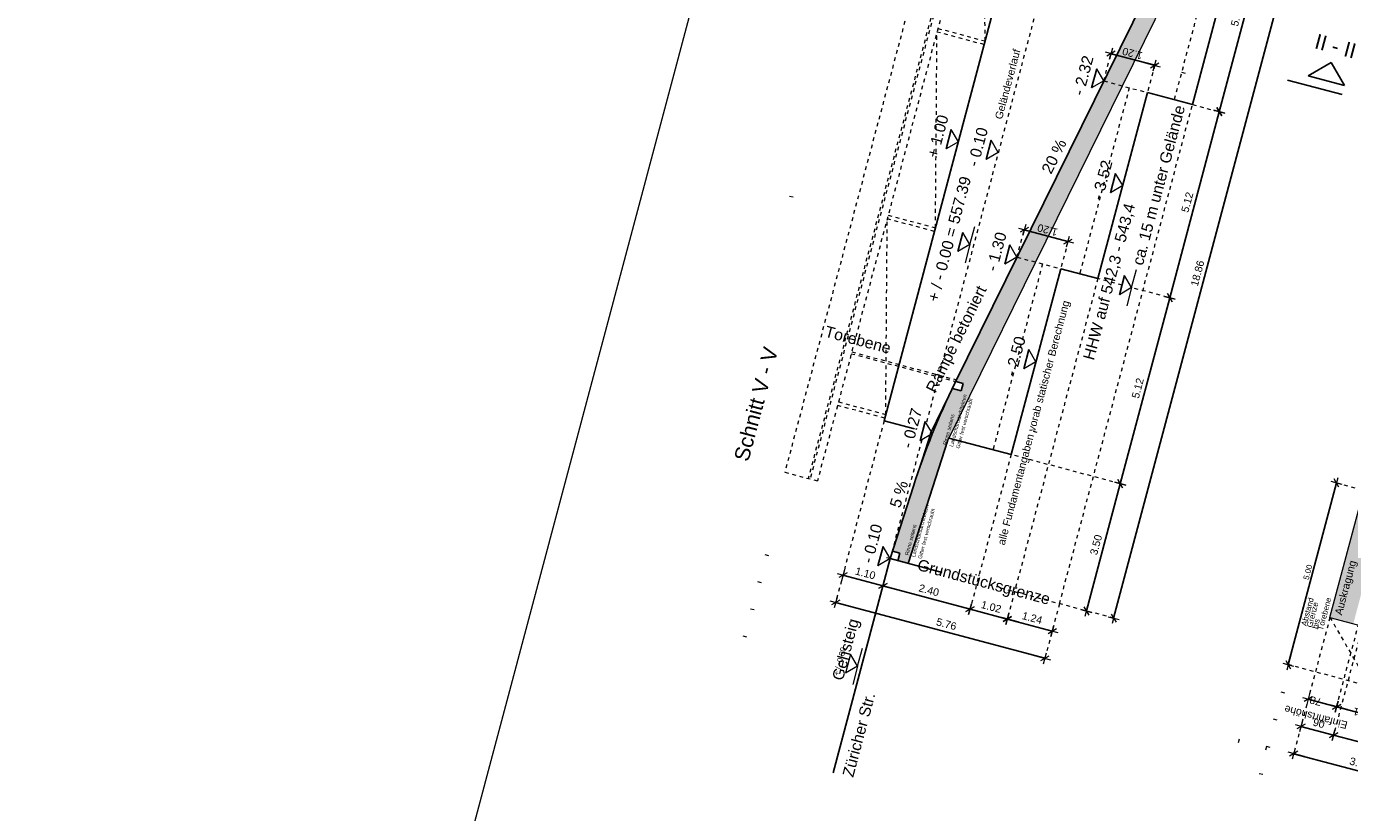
# Model space of a CAD drawing. Header units: metres. Extents: x 4462557 to 4462755, y 5328146 to 5328388.
# Tile 29 of 149: x 4462557 to 4462592, y 5328229 to 5328250. Entities that reach past the tile are written whole.
import ezdxf

# ---------------------------------------------------------------- set-up
doc = ezdxf.new("R2010")
doc.units = ezdxf.units.M
doc.header["$PDMODE"] = 65
doc.linetypes.add('AUSGEZOGEN', pattern=[0])
doc.linetypes.add('VERDECKT2_S2', pattern=[0.15, 0.1, -0.05])
doc.layers.add('B08_FLSTNR_TXT', color=253, linetype='AUSGEZOGEN')
doc.layers.add('BEBAUUNGSPLANGRENZEN_F', color=131, linetype='AUSGEZOGEN')
doc.layers.add('Maßlinie_Allgemein', color=7, linetype='AUSGEZOGEN', lineweight=13)
doc.layers.add('Standard', color=7, linetype='AUSGEZOGEN', lineweight=13)
doc.styles.add('ARIAL', font='ARIAL.TTF')
doc.dimstyles.new('_DIMSTYLE_18', dxfattribs={"dimtxt": 0.2, "dimasz": 0.3, "dimexe": 0, "dimexo": 0, "dimgap": 0.1, "dimtad": 2, "dimrnd": 0.01, "dimzin": 4, "dimdsep": 46, "dimtxsty": 'ARIAL', "dimblk1": 'ALL_ML_STRICH', "dimblk2": 'ALL_ML_STRICH', "dimsah": 1, "dimcen": 0, "dimclrd": 7, "dimclre": 7, "dimclrt": 7, "dimadec": 0, "dimazin": 0, "dimtfac": 1, "dimtdec": 0, "dimtix": 1, "dimtmove": 2, "dimatfit": 3, "dimfxl": 0, "dimtzin": 0, "dimlwd": 0, "dimlwe": 13, "dimarcsym": 0})
doc.dimstyles.new('_DIMSTYLE_21', dxfattribs={"dimtxt": 0.15, "dimasz": 0.3, "dimexe": 0, "dimexo": 1e-06, "dimgap": 0.075, "dimtad": 2, "dimrnd": 0.005, "dimzin": 4, "dimdsep": 46, "dimtxsty": 'ARIAL', "dimblk1": 'ALL_ML_STRICH', "dimblk2": 'ALL_ML_STRICH', "dimsah": 1, "dimcen": 0, "dimse1": 1, "dimse2": 1, "dimclrd": 7, "dimclre": 7, "dimclrt": 7, "dimadec": 0, "dimazin": 0, "dimtfac": 1, "dimtdec": 0, "dimtix": 1, "dimtmove": 2, "dimatfit": 3, "dimfxl": 0, "dimtzin": 0, "dimlwd": 0, "dimlwe": 18, "dimarcsym": 0})
doc.dimstyles.new('_DIMSTYLE_24', dxfattribs={"dimtxt": 0.2, "dimasz": 0.3, "dimexe": 0, "dimexo": 0, "dimgap": 0.1, "dimtad": 2, "dimdec": 1, "dimlfac": 100, "dimrnd": 1, "dimzin": 4, "dimdsep": 46, "dimtxsty": 'ARIAL', "dimblk1": 'ALL_ML_STRICH', "dimblk2": 'ALL_ML_STRICH', "dimsah": 1, "dimcen": 0, "dimclrd": 7, "dimclre": 7, "dimclrt": 7, "dimadec": 0, "dimazin": 0, "dimtfac": 1, "dimtdec": 0, "dimtix": 1, "dimtmove": 2, "dimatfit": 3, "dimfxl": 0, "dimtzin": 0, "dimlwd": 0, "dimlwe": 13, "dimarcsym": 0})

# ---------------------------------------------------------------- blocks, each defined once
blk = doc.blocks.new('ALL_ML_STRICH')
at = {"color": 0, "linetype": 'ByBlock', "lineweight": -2}
for p, q in [((-1, 0), (0.5, 0)), ((-0.3, -0.3), (0.3, 0.3)), ((0, -0.5), (0, 0.5))]:
    blk.add_line(p, q, dxfattribs=at)
blk = doc.blocks.new('*D246')
at = {"layer": 'BEBAUUNGSPLANGRENZEN_F', "color": 7, "linetype": 'AUSGEZOGEN', "lineweight": -2}
blk.add_line((4462590.09, 5328232.844), (4462591.377, 5328237.675), dxfattribs=at)
at = {"layer": 'DEFPOINTS', "color": 7, "linetype": 'AUSGEZOGEN', "lineweight": 18}
for p in [(4462592.969, 5328237.251), (4462590.09, 5328232.844), (4462594.001, 5328231.802)]:
    blk.add_point(p, dxfattribs=at)
at = {"layer": 'BEBAUUNGSPLANGRENZEN_F', "color": 7, "linetype": 'AUSGEZOGEN', "lineweight": 18, "yscale": 0.3, "zscale": 0.3}
for p, xscale, rotation in [((4462591.377, 5328237.675), 0.2999999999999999, 75.08618508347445), ((4462590.09, 5328232.844), 0.3, 255.0861850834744)]:
    blk.add_blockref('ALL_ML_STRICH', p, dxfattribs=dict(at, xscale=xscale, rotation=rotation))
at = {"layer": 'BEBAUUNGSPLANGRENZEN_F', "color": 7, "linetype": 'AUSGEZOGEN', "lineweight": 18, "insert": (4462590.613, 5328235.303), "char_height": 0.15, "width": 0.6, "attachment_point": 5, "rotation": 75.0862, "style": 'ARIAL'}
blk.add_mtext('\\A1;{\\A1;{5.00\\H0.099000;\\S^ ;}}', dxfattribs=at)
at = {"layer": 'BEBAUUNGSPLANGRENZEN_F', "color": 7, "linetype": 'AUSGEZOGEN', "lineweight": 18, "insert": (4462590.43, 5328233.898), "char_height": 0.15, "width": 0.0075, "attachment_point": 1, "rotation": 75.0862, "line_spacing_factor": 0.60241, "style": 'ARIAL'}
blk.add_mtext('Abstand Grenze bis Torebene', dxfattribs=at)
blk = doc.blocks.new('*D454')
at = {"layer": 'DEFPOINTS', "color": 7, "linetype": 'AUSGEZOGEN', "lineweight": 13}
for p in [(4462591.201, 5328234.1), (4462594.001, 5328231.802), (4462590.235, 5328230.476)]:
    blk.add_point(p, dxfattribs=at)
at = {"layer": 'Maßlinie_Allgemein', "color": 7, "linetype": 'AUSGEZOGEN', "lineweight": -2}
for p, q in [((4462590.235, 5328230.476), (4462590.235, 5328230.476)), ((4462590.235, 5328230.476), (4462593.422, 5328229.628)), ((4462593.422, 5328229.628), (4462593.422, 5328229.628))]:
    blk.add_line(p, q, dxfattribs=at)
at = {"layer": 'Maßlinie_Allgemein', "color": 7, "linetype": 'AUSGEZOGEN', "lineweight": 13, "xscale": 0.3, "yscale": 0.3, "zscale": 0.3}
for p, rotation in [((4462590.235, 5328230.476), 165.0861849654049), ((4462593.422, 5328229.628), 345.0861849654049)]:
    blk.add_blockref('ALL_ML_STRICH', p, dxfattribs=dict(at, rotation=rotation))
at = {"layer": 'Maßlinie_Allgemein', "color": 7, "linetype": 'AUSGEZOGEN', "lineweight": 13, "insert": (4462591.992, 5328230.219), "char_height": 0.2, "width": 0.8, "attachment_point": 5, "rotation": 345.0862, "style": 'ARIAL'}
blk.add_mtext('\\A1;{\\A1;{3.30\\H0.132000;\\S^ ;}}', dxfattribs=at)
blk = doc.blocks.new('*D455')
at = {"layer": 'DEFPOINTS', "color": 7, "linetype": 'AUSGEZOGEN', "lineweight": 13}
for p in [(4462591.201, 5328234.1), (4462592.068, 5328233.869), (4462590.428, 5328231.201)]:
    blk.add_point(p, dxfattribs=at)
at = {"layer": 'Maßlinie_Allgemein', "color": 7, "linetype": 'AUSGEZOGEN', "lineweight": -2}
for p, q in [((4462590.428, 5328231.201), (4462590.428, 5328231.201)), ((4462590.428, 5328231.201), (4462591.296, 5328230.97)), ((4462591.296, 5328230.97), (4462591.296, 5328230.97))]:
    blk.add_line(p, q, dxfattribs=at)
at = {"layer": 'Maßlinie_Allgemein', "color": 7, "linetype": 'AUSGEZOGEN', "lineweight": 13, "xscale": 0.3, "yscale": 0.3, "zscale": 0.3}
for p, rotation in [((4462590.428, 5328231.201), 165.0861849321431), ((4462591.296, 5328230.97), 345.0861849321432)]:
    blk.add_blockref('ALL_ML_STRICH', p, dxfattribs=dict(at, rotation=rotation))
at = {"layer": 'Maßlinie_Allgemein', "color": 7, "linetype": 'AUSGEZOGEN', "lineweight": 13, "insert": (4462590.906, 5328231.284), "char_height": 0.2, "width": 0.8, "attachment_point": 5, "rotation": 345.0862, "style": 'ARIAL'}
blk.add_mtext('\\A1;{\\A1;{90\\H0.132000;\\S^ ;}}', dxfattribs=at)
blk = doc.blocks.new('*D456')
at = {"layer": 'DEFPOINTS', "color": 7, "linetype": 'AUSGEZOGEN', "lineweight": 13}
for p in [(4462592.068, 5328233.869), (4462594.001, 5328231.802), (4462591.296, 5328230.97)]:
    blk.add_point(p, dxfattribs=at)
at = {"layer": 'Maßlinie_Allgemein', "color": 7, "linetype": 'AUSGEZOGEN', "lineweight": -2}
for p, q in [((4462591.296, 5328230.97), (4462591.296, 5328230.97)), ((4462591.296, 5328230.97), (4462593.615, 5328230.352)), ((4462593.615, 5328230.352), (4462593.615, 5328230.352))]:
    blk.add_line(p, q, dxfattribs=at)
at = {"layer": 'Maßlinie_Allgemein', "color": 7, "linetype": 'AUSGEZOGEN', "lineweight": 13, "xscale": 0.3, "yscale": 0.3, "zscale": 0.3}
for p, rotation in [((4462591.296, 5328230.97), 165.0861849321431), ((4462593.615, 5328230.352), 345.0861849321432)]:
    blk.add_blockref('ALL_ML_STRICH', p, dxfattribs=dict(at, rotation=rotation))
at = {"layer": 'Maßlinie_Allgemein', "color": 7, "linetype": 'AUSGEZOGEN', "lineweight": 13, "insert": (4462592.618, 5328230.828), "char_height": 0.2, "width": 0.8, "attachment_point": 5, "rotation": 345.0862, "style": 'ARIAL'}
blk.add_mtext('\\A1;{\\A1;{2.40\\H0.132000;\\S^ ;}}', dxfattribs=at)
blk = doc.blocks.new('*D458')
at = {"layer": 'DEFPOINTS', "color": 7, "linetype": 'AUSGEZOGEN', "lineweight": 13}
for p in [(4462591.378, 5328231.724), (4462593.808, 5328231.077), (4462593.486, 5328229.869)]:
    blk.add_point(p, dxfattribs=at)
at = {"layer": 'Maßlinie_Allgemein', "color": 7, "linetype": 'AUSGEZOGEN', "lineweight": -2}
for p, q in [((4462591.378, 5328231.724), (4462591.378, 5328231.724)), ((4462593.808, 5328231.077), (4462591.378, 5328231.724)), ((4462593.293, 5328229.145), (4462593.808, 5328231.077))]:
    blk.add_line(p, q, dxfattribs=at)
at = {"layer": 'Maßlinie_Allgemein', "color": 7, "linetype": 'AUSGEZOGEN', "lineweight": 13, "xscale": 0.3, "yscale": 0.3, "zscale": 0.3}
for p, rotation in [((4462591.378, 5328231.724), 165.086185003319), ((4462593.808, 5328231.077), 345.086185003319)]:
    blk.add_blockref('ALL_ML_STRICH', p, dxfattribs=dict(at, rotation=rotation))
at = {"layer": 'Maßlinie_Allgemein', "color": 7, "linetype": 'AUSGEZOGEN', "lineweight": 13, "insert": (4462591.634, 5328231.128), "char_height": 0.2, "width": 0.01, "attachment_point": 1, "rotation": 165.0862, "line_spacing_factor": 0.60241, "style": 'ARIAL'}
blk.add_mtext('Einfahrtshöhe', dxfattribs=at)
at = {"layer": 'Maßlinie_Allgemein', "color": 7, "linetype": 'AUSGEZOGEN', "lineweight": 13, "insert": (4462592.085, 5328231.54), "char_height": 0.2, "width": 0.8, "attachment_point": 5, "rotation": 165.0862, "style": 'ARIAL'}
blk.add_mtext('\\A1;{\\A1;{2.51\\H0.132000;\\S^ ;}}', dxfattribs=at)
blk = doc.blocks.new('*D459')
at = {"layer": 'DEFPOINTS', "color": 7, "linetype": 'AUSGEZOGEN', "lineweight": 13}
for p in [(4462591.201, 5328234.1), (4462591.378, 5328231.724), (4462591.378, 5328231.724)]:
    blk.add_point(p, dxfattribs=at)
at = {"layer": 'Maßlinie_Allgemein', "color": 7, "linetype": 'AUSGEZOGEN', "lineweight": -2}
for p, q in [((4462590.621, 5328231.926), (4462590.621, 5328231.926)), ((4462591.378, 5328231.724), (4462590.621, 5328231.926)), ((4462591.378, 5328231.724), (4462591.378, 5328231.724))]:
    blk.add_line(p, q, dxfattribs=at)
at = {"layer": 'Maßlinie_Allgemein', "color": 7, "linetype": 'AUSGEZOGEN', "lineweight": 13, "xscale": 0.3, "yscale": 0.3, "zscale": 0.3}
for p, rotation in [((4462590.621, 5328231.926), 165.086185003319), ((4462591.378, 5328231.724), 345.086185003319)]:
    blk.add_blockref('ALL_ML_STRICH', p, dxfattribs=dict(at, rotation=rotation))
at = {"layer": 'Maßlinie_Allgemein', "color": 7, "linetype": 'AUSGEZOGEN', "lineweight": 13, "insert": (4462590.818, 5328231.877), "char_height": 0.2, "width": 0.8, "attachment_point": 5, "rotation": 165.0862, "style": 'ARIAL'}
blk.add_mtext('\\A1;{\\A1;{78\\H0.132000;\\S^ ;}}', dxfattribs=at)
blk = doc.blocks.new('*D690')
at = {"layer": 'DEFPOINTS', "color": 7, "linetype": 'AUSGEZOGEN', "lineweight": 13}
for p in [(4462588.862, 5328252.684), (4462580.887, 5328235.295), (4462585.449, 5328234.08)]:
    blk.add_point(p, dxfattribs=at)
at = {"layer": 'Maßlinie_Allgemein', "color": 7, "linetype": 'AUSGEZOGEN', "lineweight": -2}
for p, q in [((4462585.449, 5328234.08), (4462590.302, 5328252.3)), ((4462590.302, 5328252.3), (4462590.302, 5328252.3)), ((4462585.449, 5328234.08), (4462585.449, 5328234.08))]:
    blk.add_line(p, q, dxfattribs=at)
at = {"layer": 'Maßlinie_Allgemein', "color": 7, "linetype": 'AUSGEZOGEN', "lineweight": 13, "xscale": 0.3, "yscale": 0.3, "zscale": 0.3}
for p, rotation in [((4462590.302, 5328252.3), 75.08618480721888), ((4462585.449, 5328234.08), 255.0861848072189)]:
    blk.add_blockref('ALL_ML_STRICH', p, dxfattribs=dict(at, rotation=rotation))
at = {"layer": 'Maßlinie_Allgemein', "color": 7, "linetype": 'AUSGEZOGEN', "lineweight": 13, "insert": (4462587.68, 5328243.249), "char_height": 0.2, "width": 1, "attachment_point": 5, "rotation": 75.0862, "style": 'ARIAL'}
blk.add_mtext('\\A1;{\\A1;{18.86\\H0.132000;\\S^ ;}}', dxfattribs=at)
blk = doc.blocks.new('*D693')
at = {"layer": 'DEFPOINTS', "color": 7, "linetype": 'AUSGEZOGEN', "lineweight": 13}
for p in [(4462581.788, 5328238.677), (4462580.887, 5328235.295), (4462584.724, 5328234.273)]:
    blk.add_point(p, dxfattribs=at)
at = {"layer": 'Maßlinie_Allgemein', "color": 7, "linetype": 'AUSGEZOGEN', "lineweight": -2}
for p, q in [((4462584.724, 5328234.273), (4462585.625, 5328237.655)), ((4462585.625, 5328237.655), (4462585.625, 5328237.655)), ((4462584.724, 5328234.273), (4462584.724, 5328234.273))]:
    blk.add_line(p, q, dxfattribs=at)
at = {"layer": 'Maßlinie_Allgemein', "color": 7, "linetype": 'AUSGEZOGEN', "lineweight": 13, "xscale": 0.3, "yscale": 0.3, "zscale": 0.3}
for p, rotation in [((4462585.625, 5328237.655), 75.08618481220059), ((4462584.724, 5328234.273), 255.0861848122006)]:
    blk.add_blockref('ALL_ML_STRICH', p, dxfattribs=dict(at, rotation=rotation))
at = {"layer": 'Maßlinie_Allgemein', "color": 7, "linetype": 'AUSGEZOGEN', "lineweight": 13, "insert": (4462584.982, 5328236.03), "char_height": 0.2, "width": 0.8, "attachment_point": 5, "rotation": 75.0862, "style": 'ARIAL'}
blk.add_mtext('\\A1;{\\A1;{3.50\\H0.132000;\\S^ ;}}', dxfattribs=at)
blk = doc.blocks.new('*D694')
at = {"layer": 'DEFPOINTS', "color": 7, "linetype": 'AUSGEZOGEN', "lineweight": 13}
for p in [(4462585.03, 5328243.107), (4462581.788, 5328238.677), (4462585.625, 5328237.655)]:
    blk.add_point(p, dxfattribs=at)
at = {"layer": 'Maßlinie_Allgemein', "color": 7, "linetype": 'AUSGEZOGEN', "lineweight": -2}
for p, q in [((4462585.625, 5328237.655), (4462586.942, 5328242.598)), ((4462586.942, 5328242.598), (4462586.942, 5328242.598)), ((4462585.625, 5328237.655), (4462585.625, 5328237.655))]:
    blk.add_line(p, q, dxfattribs=at)
at = {"layer": 'Maßlinie_Allgemein', "color": 7, "linetype": 'AUSGEZOGEN', "lineweight": 13, "xscale": 0.3, "yscale": 0.3, "zscale": 0.3}
for p, rotation in [((4462586.942, 5328242.598), 75.08618481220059), ((4462585.625, 5328237.655), 255.0861848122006)]:
    blk.add_blockref('ALL_ML_STRICH', p, dxfattribs=dict(at, rotation=rotation))
at = {"layer": 'Maßlinie_Allgemein', "color": 7, "linetype": 'AUSGEZOGEN', "lineweight": 13, "insert": (4462586.091, 5328240.194), "char_height": 0.2, "width": 0.8, "attachment_point": 5, "rotation": 75.0862, "style": 'ARIAL'}
blk.add_mtext('\\A1;{\\A1;{5.12\\H0.132000;\\S^ ;}}', dxfattribs=at)
blk = doc.blocks.new('*D695')
at = {"layer": 'DEFPOINTS', "color": 7, "linetype": 'AUSGEZOGEN', "lineweight": 13}
for p in [(4462586.348, 5328248.055), (4462585.03, 5328243.107), (4462586.942, 5328242.598)]:
    blk.add_point(p, dxfattribs=at)
at = {"layer": 'Maßlinie_Allgemein', "color": 7, "linetype": 'AUSGEZOGEN', "lineweight": -2}
for p, q in [((4462586.942, 5328242.598), (4462588.259, 5328247.546)), ((4462588.259, 5328247.546), (4462588.259, 5328247.546)), ((4462586.942, 5328242.598), (4462586.942, 5328242.598))]:
    blk.add_line(p, q, dxfattribs=at)
at = {"layer": 'Maßlinie_Allgemein', "color": 7, "linetype": 'AUSGEZOGEN', "lineweight": 13, "xscale": 0.3, "yscale": 0.3, "zscale": 0.3}
for p, rotation in [((4462588.259, 5328247.546), 75.08618481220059), ((4462586.942, 5328242.598), 255.0861848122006)]:
    blk.add_blockref('ALL_ML_STRICH', p, dxfattribs=dict(at, rotation=rotation))
at = {"layer": 'Maßlinie_Allgemein', "color": 7, "linetype": 'AUSGEZOGEN', "lineweight": 13, "insert": (4462587.408, 5328245.139), "char_height": 0.2, "width": 0.8, "attachment_point": 5, "rotation": 75.0862, "style": 'ARIAL'}
blk.add_mtext('\\A1;{\\A1;{5.12\\H0.132000;\\S^ ;}}', dxfattribs=at)
blk = doc.blocks.new('*D696')
at = {"layer": 'DEFPOINTS', "color": 7, "linetype": 'AUSGEZOGEN', "lineweight": 13}
for p in [(4462588.862, 5328252.684), (4462586.348, 5328248.055), (4462588.259, 5328247.546)]:
    blk.add_point(p, dxfattribs=at)
at = {"layer": 'Maßlinie_Allgemein', "color": 7, "linetype": 'AUSGEZOGEN', "lineweight": -2}
for p, q in [((4462588.259, 5328247.546), (4462589.577, 5328252.493)), ((4462589.577, 5328252.493), (4462589.577, 5328252.493)), ((4462588.259, 5328247.546), (4462588.259, 5328247.546))]:
    blk.add_line(p, q, dxfattribs=at)
at = {"layer": 'Maßlinie_Allgemein', "color": 7, "linetype": 'AUSGEZOGEN', "lineweight": 13, "xscale": 0.3, "yscale": 0.3, "zscale": 0.3}
for p, rotation in [((4462589.577, 5328252.493), 75.08618481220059), ((4462588.259, 5328247.546), 255.0861848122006)]:
    blk.add_blockref('ALL_ML_STRICH', p, dxfattribs=dict(at, rotation=rotation))
at = {"layer": 'Maßlinie_Allgemein', "color": 7, "linetype": 'AUSGEZOGEN', "lineweight": 13, "insert": (4462588.726, 5328250.087), "char_height": 0.2, "width": 0.8, "attachment_point": 5, "rotation": 75.0862, "style": 'ARIAL'}
blk.add_mtext('\\A1;{\\A1;{5.12\\H0.132000;\\S^ ;}}', dxfattribs=at)
blk = doc.blocks.new('*D701')
at = {"layer": 'DEFPOINTS', "color": 7, "linetype": 'AUSGEZOGEN', "lineweight": 13}
for p in [(4462584.234, 5328244.096), (4462582.879, 5328243.68), (4462584.041, 5328243.371)]:
    blk.add_point(p, dxfattribs=at)
at = {"layer": 'Maßlinie_Allgemein', "color": 7, "linetype": 'AUSGEZOGEN', "lineweight": -2}
for p, q in [((4462583.072, 5328244.405), (4462583.072, 5328244.405)), ((4462584.234, 5328244.096), (4462583.072, 5328244.405)), ((4462584.234, 5328244.096), (4462584.234, 5328244.096))]:
    blk.add_line(p, q, dxfattribs=at)
at = {"layer": 'Maßlinie_Allgemein', "color": 7, "linetype": 'AUSGEZOGEN', "lineweight": 13, "xscale": 0.3, "yscale": 0.3, "zscale": 0.3}
for p, rotation in [((4462583.072, 5328244.405), 165.0861847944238), ((4462584.234, 5328244.096), 345.0861847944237)]:
    blk.add_blockref('ALL_ML_STRICH', p, dxfattribs=dict(at, rotation=rotation))
at = {"layer": 'Maßlinie_Allgemein', "color": 7, "linetype": 'AUSGEZOGEN', "lineweight": 13, "insert": (4462583.69, 5328244.401), "char_height": 0.2, "width": 0.8, "attachment_point": 5, "rotation": 165.0862, "style": 'ARIAL'}
blk.add_mtext('\\A1;{\\A1;{1.20\\H0.132000;\\S^ ;}}', dxfattribs=at)
blk = doc.blocks.new('*D702')
at = {"layer": 'DEFPOINTS', "color": 7, "linetype": 'AUSGEZOGEN', "lineweight": 13}
for p in [(4462586.541, 5328248.78), (4462585.186, 5328248.364), (4462586.348, 5328248.055)]:
    blk.add_point(p, dxfattribs=at)
at = {"layer": 'Maßlinie_Allgemein', "color": 7, "linetype": 'AUSGEZOGEN', "lineweight": -2}
for p, q in [((4462585.379, 5328249.089), (4462585.379, 5328249.089)), ((4462586.541, 5328248.78), (4462585.379, 5328249.089)), ((4462586.541, 5328248.78), (4462586.541, 5328248.78))]:
    blk.add_line(p, q, dxfattribs=at)
at = {"layer": 'Maßlinie_Allgemein', "color": 7, "linetype": 'AUSGEZOGEN', "lineweight": 13, "xscale": 0.3, "yscale": 0.3, "zscale": 0.3}
for p, rotation in [((4462585.379, 5328249.089), 165.0861847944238), ((4462586.541, 5328248.78), 345.0861847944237)]:
    blk.add_blockref('ALL_ML_STRICH', p, dxfattribs=dict(at, rotation=rotation))
at = {"layer": 'Maßlinie_Allgemein', "color": 7, "linetype": 'AUSGEZOGEN', "lineweight": 13, "insert": (4462585.95, 5328249.095), "char_height": 0.2, "width": 0.8, "attachment_point": 5, "rotation": 165.0862, "style": 'ARIAL'}
blk.add_mtext('\\A1;{\\A1;{1.20\\H0.132000;\\S^ ;}}', dxfattribs=at)
blk = doc.blocks.new('*D703')
at = {"layer": 'DEFPOINTS', "color": 7, "linetype": 'AUSGEZOGEN', "lineweight": 13}
for p in [(4462579.344, 5328239.328), (4462578.25, 5328235.221), (4462579.334, 5328235.014)]:
    blk.add_point(p, dxfattribs=at)
at = {"layer": 'Maßlinie_Allgemein', "color": 7, "linetype": 'AUSGEZOGEN', "lineweight": -2}
for p, q in [((4462578.25, 5328235.221), (4462578.25, 5328235.221)), ((4462578.25, 5328235.221), (4462579.313, 5328234.938)), ((4462579.313, 5328234.938), (4462579.313, 5328234.938))]:
    blk.add_line(p, q, dxfattribs=at)
at = {"layer": 'Maßlinie_Allgemein', "color": 7, "linetype": 'AUSGEZOGEN', "lineweight": 13, "xscale": 0.3, "yscale": 0.3, "zscale": 0.3}
for p, rotation in [((4462578.25, 5328235.221), 165.08618514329), ((4462579.313, 5328234.938), 345.0861851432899)]:
    blk.add_blockref('ALL_ML_STRICH', p, dxfattribs=dict(at, rotation=rotation))
at = {"layer": 'Maßlinie_Allgemein', "color": 7, "linetype": 'AUSGEZOGEN', "lineweight": 13, "insert": (4462578.848, 5328235.272), "char_height": 0.2, "width": 0.8, "attachment_point": 5, "rotation": 345.0862, "style": 'ARIAL'}
blk.add_mtext('\\A1;{\\A1;{1.10\\H0.132000;\\S^ ;}}', dxfattribs=at)
blk = doc.blocks.new('*D704')
at = {"layer": 'DEFPOINTS', "color": 7, "linetype": 'AUSGEZOGEN', "lineweight": 13}
for p in [(4462582.724, 5328238.427), (4462579.313, 5328234.938), (4462579.334, 5328235.014)]:
    blk.add_point(p, dxfattribs=at)
at = {"layer": 'Maßlinie_Allgemein', "color": 7, "linetype": 'AUSGEZOGEN', "lineweight": -2}
for p, q in [((4462579.313, 5328234.938), (4462579.313, 5328234.938)), ((4462579.313, 5328234.938), (4462581.631, 5328234.32)), ((4462581.631, 5328234.32), (4462581.631, 5328234.32))]:
    blk.add_line(p, q, dxfattribs=at)
at = {"layer": 'Maßlinie_Allgemein', "color": 7, "linetype": 'AUSGEZOGEN', "lineweight": 13, "xscale": 0.3, "yscale": 0.3, "zscale": 0.3}
for p, rotation in [((4462579.313, 5328234.938), 165.08618514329), ((4462581.631, 5328234.32), 345.0861851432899)]:
    blk.add_blockref('ALL_ML_STRICH', p, dxfattribs=dict(at, rotation=rotation))
at = {"layer": 'Maßlinie_Allgemein', "color": 7, "linetype": 'AUSGEZOGEN', "lineweight": 13, "insert": (4462580.538, 5328234.822), "char_height": 0.2, "width": 0.8, "attachment_point": 5, "rotation": 345.0862, "style": 'ARIAL'}
blk.add_mtext('\\A1;{\\A1;{2.40\\H0.132000;\\S^ ;}}', dxfattribs=at)
blk = doc.blocks.new('*D705')
at = {"layer": 'DEFPOINTS', "color": 7, "linetype": 'AUSGEZOGEN', "lineweight": 13}
for p in [(4462585.03, 5328243.107), (4462582.724, 5328238.427), (4462581.631, 5328234.32)]:
    blk.add_point(p, dxfattribs=at)
at = {"layer": 'Maßlinie_Allgemein', "color": 7, "linetype": 'AUSGEZOGEN', "lineweight": -2}
for p, q in [((4462581.631, 5328234.32), (4462581.631, 5328234.32)), ((4462581.631, 5328234.32), (4462582.62, 5328234.057)), ((4462582.62, 5328234.057), (4462582.62, 5328234.057))]:
    blk.add_line(p, q, dxfattribs=at)
at = {"layer": 'Maßlinie_Allgemein', "color": 7, "linetype": 'AUSGEZOGEN', "lineweight": 13, "xscale": 0.3, "yscale": 0.3, "zscale": 0.3}
for p, rotation in [((4462581.631, 5328234.32), 165.08618514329), ((4462582.62, 5328234.057), 345.0861851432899)]:
    blk.add_blockref('ALL_ML_STRICH', p, dxfattribs=dict(at, rotation=rotation))
at = {"layer": 'Maßlinie_Allgemein', "color": 7, "linetype": 'AUSGEZOGEN', "lineweight": 13, "insert": (4462582.193, 5328234.381), "char_height": 0.2, "width": 0.8, "attachment_point": 5, "rotation": 345.0862, "style": 'ARIAL'}
blk.add_mtext('\\A1;{\\A1;{1.02\\H0.132000;\\S^ ;}}', dxfattribs=at)
blk = doc.blocks.new('*D706')
at = {"layer": 'DEFPOINTS', "color": 7, "linetype": 'AUSGEZOGEN', "lineweight": 13}
for p in [(4462586.886, 5328245.265), (4462585.03, 5328243.107), (4462582.62, 5328234.057)]:
    blk.add_point(p, dxfattribs=at)
at = {"layer": 'Maßlinie_Allgemein', "color": 7, "linetype": 'AUSGEZOGEN', "lineweight": -2}
for p, q in [((4462582.62, 5328234.057), (4462582.62, 5328234.057)), ((4462582.62, 5328234.057), (4462583.816, 5328233.738)), ((4462583.816, 5328233.738), (4462583.816, 5328233.738))]:
    blk.add_line(p, q, dxfattribs=at)
at = {"layer": 'Maßlinie_Allgemein', "color": 7, "linetype": 'AUSGEZOGEN', "lineweight": 13, "xscale": 0.3, "yscale": 0.3, "zscale": 0.3}
for p, rotation in [((4462582.62, 5328234.057), 165.08618514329), ((4462583.816, 5328233.738), 345.0861851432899)]:
    blk.add_blockref('ALL_ML_STRICH', p, dxfattribs=dict(at, rotation=rotation))
at = {"layer": 'Maßlinie_Allgemein', "color": 7, "linetype": 'AUSGEZOGEN', "lineweight": 13, "insert": (4462583.284, 5328234.087), "char_height": 0.2, "width": 0.8, "attachment_point": 5, "rotation": 345.0862, "style": 'ARIAL'}
blk.add_mtext('\\A1;{\\A1;{1.24\\H0.132000;\\S^ ;}}', dxfattribs=at)
blk = doc.blocks.new('*D707')
at = {"layer": 'DEFPOINTS', "color": 7, "linetype": 'AUSGEZOGEN', "lineweight": 13}
for p in [(4462586.886, 5328245.265), (4462579.344, 5328239.328), (4462578.057, 5328234.496)]:
    blk.add_point(p, dxfattribs=at)
at = {"layer": 'Maßlinie_Allgemein', "color": 7, "linetype": 'AUSGEZOGEN', "lineweight": -2}
for p, q in [((4462578.057, 5328234.496), (4462578.057, 5328234.496)), ((4462578.057, 5328234.496), (4462583.623, 5328233.014)), ((4462583.623, 5328233.014), (4462583.623, 5328233.014))]:
    blk.add_line(p, q, dxfattribs=at)
at = {"layer": 'Maßlinie_Allgemein', "color": 7, "linetype": 'AUSGEZOGEN', "lineweight": 13, "xscale": 0.3, "yscale": 0.3, "zscale": 0.3}
for p, rotation in [((4462578.057, 5328234.496), 165.086185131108), ((4462583.623, 5328233.014), 345.086185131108)]:
    blk.add_blockref('ALL_ML_STRICH', p, dxfattribs=dict(at, rotation=rotation))
at = {"layer": 'Maßlinie_Allgemein', "color": 7, "linetype": 'AUSGEZOGEN', "lineweight": 13, "insert": (4462581.003, 5328233.922), "char_height": 0.2, "width": 0.8, "attachment_point": 5, "rotation": 345.0862, "style": 'ARIAL'}
blk.add_mtext('\\A1;{\\A1;{5.76\\H0.132000;\\S^ ;}}', dxfattribs=at)

msp = doc.modelspace()

# ---------------------------------------------------------------- hatches: boundary and pattern name
at = {"layer": 'Standard', "linetype": 'AUSGEZOGEN', "lineweight": 18}
for color, points in [(255, [(4462597.0768, 5328253.66261), (4462596.03667, 5328252.25798), (4462591.20052, 5328234.10004), (4462591.82244, 5328233.9344)]), (254, [(4462587.25864, 5328252.61837), (4462587.06201, 5328252.18001), (4462586.85491, 5328251.7465), (4462584.03593, 5328246.02358), (4462584.52866, 5328245.89235), (4462587.98857, 5328252.91647), (4462587.44469, 5328253.06133)])]:
    msp.add_hatch(color=color, dxfattribs=at).paths.add_polyline_path(points)
at = {"layer": 'Standard', "linetype": 'VERDECKT2_S2', "lineweight": 18}
for points in [[(4462580.62914, 5328238.98531), (4462580.82232, 5328238.93386), (4462581.06875, 5328238.86823), (4462584.52866, 5328245.89235), (4462584.03593, 5328246.02358), (4462581.25197, 5328240.37172), (4462581.44523, 5328240.32025), (4462581.39375, 5328240.12699), (4462581.16367, 5328240.18827), (4462581.01697, 5328239.88099), (4462580.81621, 5328239.43242)], [(4462580.82232, 5328238.93386), (4462580.62914, 5328238.98531), (4462580.55464, 5328238.79818), (4462580.54865, 5328238.78336), (4462580.39911, 5328238.38955), (4462580.2579, 5328237.99269), (4462580.12508, 5328237.59293), (4462579.56925, 5328235.85924), (4462579.76251, 5328235.80777), (4462579.70937, 5328235.60827), (4462579.98944, 5328235.53368), (4462581.03947, 5328238.80879), (4462581.06875, 5328238.86823)]]:
    msp.add_hatch(color=254, dxfattribs=at).paths.add_polyline_path(points)

# ---------------------------------------------------------------- linework, layer by layer
at = {"layer": 'B08_FLSTNR_TXT', "color": 7, "linetype": 'AUSGEZOGEN', "lineweight": 13}
for p, q in [((4462581.62695, 5328244.01384), (4462581.75564, 5328244.497)), ((4462581.62695, 5328244.01384), (4462581.49827, 5328243.53068)), ((4462585.92758, 5328242.86842), (4462586.05626, 5328243.35158)), ((4462585.92758, 5328242.86842), (4462585.7989, 5328242.38526))]:
    msp.add_line(p, q, dxfattribs=at)
at = {"layer": 'Standard', "color": 7, "linetype": 'AUSGEZOGEN', "lineweight": 13}
for p, q in [((4462556.54081, 5328183.89069), (4462610.90519, 5328388.00896)), ((4462587.98857, 5328252.91647), (4462581.03947, 5328238.80879)), ((4462585.18611, 5328248.36439), (4462584.99812, 5328248.68886)), ((4462585.18611, 5328248.36439), (4462584.86163, 5328248.1764)), ((4462581.32002, 5328246.74693), (4462581.13203, 5328247.07141)), ((4462581.32002, 5328246.74693), (4462580.99554, 5328246.55894)), ((4462582.38296, 5328246.46383), (4462582.19498, 5328246.78831)), ((4462582.38296, 5328246.46383), (4462582.05849, 5328246.27584)), ((4462585.68935, 5328245.58111), (4462585.50136, 5328245.90559)), ((4462585.68935, 5328245.58111), (4462585.36487, 5328245.39313)), ((4462581.62695, 5328244.01384), (4462581.43896, 5328244.33832)), ((4462581.62695, 5328244.01384), (4462581.30248, 5328243.82585)), ((4462582.87889, 5328243.6804), (4462582.69091, 5328244.00488)), ((4462582.87889, 5328243.6804), (4462582.55442, 5328243.49241)), ((4462585.92758, 5328242.86842), (4462585.73959, 5328243.1929)), ((4462585.92758, 5328242.86842), (4462585.6031, 5328242.68043)), ((4462583.38265, 5328240.89909), (4462583.05818, 5328240.7111)), ((4462583.38265, 5328240.89909), (4462583.19466, 5328241.22357)), ((4462580.57602, 5328238.99946), (4462581.2287, 5328240.32449)), ((4462580.62906, 5328238.98534), (4462580.44107, 5328239.30981)), ((4462580.57602, 5328238.99946), (4462580.12508, 5328237.59293)), ((4462580.62906, 5328238.98534), (4462580.30458, 5328238.79735)), ((4462579.50614, 5328235.6624), (4462579.31815, 5328235.98688)), ((4462576.17806, 5328235.77265), (4462576.27469, 5328235.74691)), ((4462579.50614, 5328235.6624), (4462579.18166, 5328235.47441)), ((4462579.50614, 5328235.6624), (4462579.40951, 5328235.68814)), ((4462576.08167, 5328235.02218), (4462575.98504, 5328235.04791)), ((4462575.88864, 5328234.29744), (4462575.79201, 5328234.32318)), ((4462575.69562, 5328233.57271), (4462575.59899, 5328233.59844)), ((4462578.64082, 5328232.80201), (4462578.7695, 5328233.28517)), ((4462578.64082, 5328232.80201), (4462578.51214, 5328232.31886)), ((4462589.89672, 5328232.11886), (4462589.99335, 5328232.09312)), ((4462589.80032, 5328231.36838), (4462589.70369, 5328231.39412)), ((4462588.78593, 5328230.86241), (4462588.76019, 5328230.76578)), ((4462589.51067, 5328230.66938), (4462589.48493, 5328230.57275)), ((4462589.6073, 5328230.64365), (4462589.51067, 5328230.66938)), ((4462589.41427, 5328229.91891), (4462589.31764, 5328229.94465))]:
    msp.add_line(p, q, dxfattribs=at)
at = {"layer": 'Standard', "color": 7, "linetype": 'VERDECKT2_S2', "lineweight": 13}
for p, q in [((4462581.13486, 5328254.58996), (4462576.70581, 5328237.96052)), ((4462581.71992, 5328254.28594), (4462577.32773, 5328237.79489)), ((4462581.73681, 5328254.15208), (4462577.37679, 5328237.78182)), ((4462581.96522, 5328254.22061), (4462577.57303, 5328237.72955)), ((4462582.03369, 5328249.42649), (4462581.97552, 5328254.25926)), ((4462580.77748, 5328249.76107), (4462582.03369, 5328249.42649)), ((4462580.71083, 5328244.45964), (4462580.75174, 5328249.66444)), ((4462582.00795, 5328249.32986), (4462580.75174, 5328249.66444)), ((4462576.93065, 5328245.26949), (4462576.73739, 5328245.32096)), ((4462579.45462, 5328244.79421), (4462580.71083, 5328244.45964)), ((4462579.3999, 5328240.91674), (4462579.42888, 5328244.69758)), ((4462580.68509, 5328244.36301), (4462579.42888, 5328244.69758)), ((4462578.47381, 5328241.11165), (4462581.25197, 5328240.37172)), ((4462578.48668, 5328241.15997), (4462581.2745, 5328240.41747)), ((4462579.38901, 5328239.49671), (4462579.3995, 5328240.8651)), ((4462579.36327, 5328239.40008), (4462578.10707, 5328239.73465)), ((4462578.1328, 5328239.83128), (4462579.38901, 5328239.49671)), ((4462576.70581, 5328237.96052), (4462577.57303, 5328237.72955)), ((4462591.20052, 5328234.10004), (4462593.53825, 5328230.06501))]:
    msp.add_line(p, q, dxfattribs=at)
at = {"layer": 'Standard', "color": 7, "linetype": 'AUSGEZOGEN', "lineweight": 25}
for p, q in [((4462583.29606, 5328254.16626), (4462579.34397, 5328239.3276)), ((4462588.86203, 5328252.68383), (4462587.54432, 5328247.73631)), ((4462586.85491, 5328251.7465), (4462581.2287, 5328240.32449)), ((4462584.99812, 5328248.68886), (4462584.86163, 5328248.1764)), ((4462590.62303, 5328248.50072), (4462591.23487, 5328248.85519)), ((4462591.58934, 5328248.24335), (4462591.23487, 5328248.85519)), ((4462590.07553, 5328248.38782), (4462591.525, 5328248.00177)), ((4462591.58934, 5328248.24335), (4462590.62303, 5328248.50072)), ((4462586.34821, 5328248.05488), (4462585.03049, 5328243.10735)), ((4462587.54432, 5328247.73631), (4462586.34821, 5328248.05488)), ((4462581.13203, 5328247.07141), (4462580.99554, 5328246.55894)), ((4462582.19498, 5328246.78831), (4462582.05849, 5328246.27584)), ((4462585.50136, 5328245.90559), (4462585.36487, 5328245.39313)), ((4462581.43896, 5328244.33832), (4462581.30248, 5328243.82585)), ((4462582.69091, 5328244.00488), (4462582.55442, 5328243.49241)), ((4462584.04099, 5328243.37089), (4462582.72432, 5328238.42729)), ((4462585.03049, 5328243.10735), (4462584.04099, 5328243.37089)), ((4462585.73959, 5328243.1929), (4462585.6031, 5328242.68043)), ((4462583.19466, 5328241.22357), (4462583.05818, 5328240.7111)), ((4462581.25197, 5328240.37172), (4462581.44523, 5328240.32025)), ((4462581.44523, 5328240.32025), (4462581.39375, 5328240.12699)), ((4462581.39375, 5328240.12699), (4462581.1624, 5328240.18861)), ((4462580.15068, 5328239.11275), (4462579.34397, 5328239.3276)), ((4462580.44107, 5328239.30981), (4462580.30458, 5328238.79735)), ((4462581.03947, 5328238.80879), (4462579.98944, 5328235.53368)), ((4462581.06875, 5328238.86823), (4462582.72432, 5328238.42729)), ((4462580.12508, 5328237.59293), (4462579.50614, 5328235.6624)), ((4462579.31815, 5328235.98688), (4462579.18166, 5328235.47441)), ((4462579.50614, 5328235.6624), (4462577.99047, 5328229.97165)), ((4462579.50614, 5328235.6624), (4462580.88705, 5328235.29461)), ((4462579.56925, 5328235.85924), (4462579.76251, 5328235.80777)), ((4462579.76251, 5328235.80777), (4462579.70937, 5328235.60827))]:
    msp.add_line(p, q, dxfattribs=at)
at = {"layer": 'Standard', "color": 7, "linetype": 'VERDECKT2_S2', "lineweight": 18}
for p, q in [((4462584.35901, 5328253.88316), (4462580.46608, 5328239.26665)), ((4462588.32354, 5328252.60476), (4462587.06116, 5328247.86499)), ((4462585.18611, 5328248.36439), (4462585.37914, 5328249.08912)), ((4462586.54123, 5328248.77961), (4462586.34821, 5328248.05488)), ((4462585.18863, 5328248.36372), (4462586.34821, 5328248.05488)), ((4462585.86505, 5328248.18356), (4462584.54734, 5328243.23603)), ((4462584.00916, 5328234.46308), (4462587.54432, 5328247.73631)), ((4462587.54432, 5328247.73631), (4462588.25929, 5328247.54588)), ((4462582.87889, 5328243.6804), (4462583.07192, 5328244.40514)), ((4462584.23401, 5328244.09563), (4462584.04099, 5328243.37089)), ((4462583.55783, 5328243.49958), (4462582.24012, 5328238.55205)), ((4462582.88141, 5328243.67973), (4462584.04099, 5328243.37089)), ((4462585.03049, 5328243.10735), (4462582.62002, 5328234.05691)), ((4462585.67135, 5328242.93667), (4462585.03049, 5328243.10735)), ((4462586.87589, 5328242.61585), (4462585.92758, 5328242.86842)), ((4462579.34397, 5328239.3276), (4462578.05714, 5328234.49603)), ((4462580.34775, 5328238.82236), (4462579.50614, 5328235.6624)), ((4462582.72432, 5328238.42729), (4462581.63051, 5328234.32046)), ((4462585.62491, 5328237.65475), (4462582.72432, 5328238.42729)), ((4462591.37657, 5328237.67516), (4462592.96852, 5328237.25116)), ((4462585.44886, 5328234.07963), (4462582.3212, 5328234.91264)), ((4462584.00916, 5328234.46308), (4462583.62311, 5328233.01361)), ((4462591.20052, 5328234.10004), (4462590.2354, 5328230.47636)), ((4462592.06774, 5328233.86906), (4462591.29565, 5328230.97012)), ((4462591.37792, 5328231.72436), (4462591.95699, 5328233.89856)), ((4462592.3098, 5328232.25231), (4462590.08974, 5328232.84359))]:
    msp.add_line(p, q, dxfattribs=at)
at = {"layer": 'Standard', "color": 7, "linetype": 'AUSGEZOGEN', "lineweight": 18}
for q in [(4462596.03667, 5328252.25798), (4462592.06774, 5328233.86906)]:
    msp.add_line((4462591.20052, 5328234.10004), q, dxfattribs=at)
at = {"layer": 'Standard', "color": 52, "linetype": 'AUSGEZOGEN', "lineweight": 13}
for p, q in [((4462587.3626, 5328248.56085), (4462587.26597, 5328248.58659)), ((4462583.41501, 5328239.01948), (4462583.31837, 5328239.04522)), ((4462578.45283, 5328233.12649), (4462578.31634, 5328232.61402)), ((4462578.64082, 5328232.80201), (4462578.45283, 5328233.12649)), ((4462578.64082, 5328232.80201), (4462578.31634, 5328232.61402))]:
    msp.add_line(p, q, dxfattribs=at)
at = {"layer": 'Standard', "color": 7, "linetype": 'AUSGEZOGEN', "lineweight": 25}
msp.add_arc((4462599.1702, 5328231.48693), 20, 153.776253, 162.22378, dxfattribs=at)

# ---------------------------------------------------------------- texts
at = {"layer": 'Standard', "color": 7, "linetype": 'AUSGEZOGEN', "lineweight": 18, "style": 'ARIAL'}
for s, insert, char_height, width, attachment_point, rotation in [('\\W0.99;II\\~-\\~II', (4462591.29921, 5328249.09677), 0.4, 1.3037227, 8, 345.086185), ('\\W1.01;Geländeverlauf', (4462582.7297, 5328248.25138), 0.2, 2.0072293, 8, 75.086185), ('\\W1.00;-\\~2.32', (4462584.78493, 5328248.47124), 0.3, 1.2249721, 8, 75.086185), ('\\W1.00;ca.\\~15\\~m\\~unter\\~Gelände', (4462586.79281, 5328245.55445), 0.3, 4.5447139, 8, 75.086185), ('\\W0.98;+\\~1.00', (4462580.91884, 5328246.85378), 0.3, 1.3270955, 8, 75.086185), ('\\W0.98;-\\~0.10', (4462581.98178, 5328246.57068), 0.3, 1.2218178, 8, 75.086185), ('{\\fArial|i0|b0;\\H0.300000;\\W1.000000;\\C7;20 %}\\P', (4462584.00152, 5328246.29318), 0.3, 1.1101877, 8, 63.776253), ('\\W1.00;-\\~3.52', (4462585.28806, 5328245.68799), 0.3, 1.2249721, 8, 75.086185), ('\\W1.00;+\\~/\\~-\\~0.00\\~=\\~557.39', (4462581.22577, 5328244.12069), 0.3, 3.5801488, 8, 75.086185), ('\\W1.00;HHW\\~auf\\~542,3\\~-\\~543,4', (4462585.5264, 5328242.97527), 0.3, 4.4504549, 8, 75.086185), ('\\W0.98;-\\~1.30', (4462582.47771, 5328243.78725), 0.3, 1.2218178, 8, 75.086185), ('\\W1.00;Rampe\\~betoniert', (4462581.47773, 5328241.39583), 0.3, 3.2657307, 8, 63.776253), ('\\W1.01;alle\\~Fundamentangaben\\~vorab\\~statischer\\~Berechnung', (4462582.60823, 5328235.99149), 0.2, 6.7839223, 7, 75.086185), ('\\W1.00;-\\~2.50', (4462582.98137, 5328241.00597), 0.3, 1.2249721, 8, 75.086185), ('\\W1.00;-\\~0.27', (4462580.22788, 5328239.09219), 0.3, 1.2249721, 8, 75.086185), ('{\\fArial|i0|b0;\\H0.300000;\\W1.000000;\\C7;5 %}\\P', (4462579.88401, 5328237.33136), 0.3, 0.8747934, 8, 72.158096), ('\\W0.98;-\\~0.10', (4462579.1732, 5328236.02548), 0.3, 1.2218178, 8, 75.086185), ('\\W1.00;Grundstücksgrenze', (4462580.23102, 5328235.46934), 0.3, 3.8006148, 4, 345.086185), ('\\W1.00;Auskragung', (4462591.57584, 5328234.12931), 0.2, 1.6004958, 7, 75.086185), ('\\W1.00;Gehsteig', (4462577.95656, 5328232.47698), 0.3, 1.8354196, 1, 75.086185), ('\\W1.00;Züricher\\~Str.', (4462578.23205, 5328229.90731), 0.3, 2.460117, 1, 75.086185)]:
    msp.add_mtext(s, dxfattribs=dict(at, insert=insert, char_height=char_height, width=width, attachment_point=attachment_point, rotation=rotation))
at = {"layer": 'Standard', "color": 7, "linetype": 'AUSGEZOGEN', "lineweight": 13, "attachment_point": 8, "style": 'ARIAL'}
for s, insert, char_height, width, rotation in [('\\W1.00;Torebene', (4462578.61063, 5328241.33393), 0.3, 1.9556929, 345.086185), ('\\W1.00;+\\~/\\~-0.00', (4462578.23964, 5328232.90886), 0.15, 0.8498792, 75.086185)]:
    msp.add_mtext(s, dxfattribs=dict(at, insert=insert, char_height=char_height, width=width, rotation=rotation))
at = {"layer": 'Standard', "color": 52, "linetype": 'AUSGEZOGEN', "lineweight": 13, "insert": (4462575.7395, 5328238.21789), "char_height": 0.4, "width": 3.3065037, "attachment_point": 7, "rotation": 75.086185, "style": 'ARIAL'}
msp.add_mtext('\\W1.00;Schnitt\\~V\\~-\\~V', dxfattribs=at)
at = {"layer": 'Standard', "color": 7, "linetype": 'AUSGEZOGEN', "lineweight": 18, "char_height": 0.1, "width": 1.4936029, "attachment_point": 1, "rotation": 75.086185, "line_spacing_factor": 1.084337, "style": 'ARIAL'}
for insert in [(4462580.90511, 5328238.69998), (4462579.89677, 5328235.76715)]:
    msp.add_mtext('{\\fArial|i0|b0;\\H0.100000;\\W1.000000;\\C7;Rinne seitens}\\P{\\fArial|i0|b0;\\H0.100000;\\W1.000000;\\C7;Landschaftsarchitekten}\\P{\\fArial|i0|b0;\\H0.100000;\\W1.000000;\\C7;Gitter fest verschraubt}\\P', dxfattribs=dict(at, insert=insert))

# ---------------------------------------------------------------- dimensions: what is measured, and where the dimension line sits
at = {"layer": 'BEBAUUNGSPLANGRENZEN_F', "color": 7, "linetype": 'AUSGEZOGEN', "lineweight": 18}
dim = msp.add_linear_dim(base=(4462591.37657, 5328237.67516), p1=(4462594.00085, 5328231.80192), p2=(4462592.96852, 5328237.25116), angle=75.086185, text='<>\\XAbstand Grenze bis Torebene', dimstyle='_DIMSTYLE_21', override={"dimpost": '<>', "dimclrd": 7, "dimclre": 7, "dimclrt": 7, "dimlwd": 0, "dimlwe": 18}, dxfattribs=at)
dim.commit()
dim.dimension.update_dxf_attribs({"geometry": '*D246', "text_midpoint": (4462590.61275, 5328235.30292), "dimtype": 160})
at = {"layer": 'Maßlinie_Allgemein', "color": 7, "linetype": 'AUSGEZOGEN', "lineweight": 13}
for base, p1, p2, angle, dimstyle, picture, middle in [((4462590.30174, 5328252.30039), (4462585.44886, 5328234.07963), (4462590.30174, 5328252.30039), 75.086185, '_DIMSTYLE_18', '*D690', (4462587.6805, 5328243.24895)), ((4462589.577, 5328252.49341), (4462588.25929, 5328247.54588), (4462589.577, 5328252.49341), 75.086185, '_DIMSTYLE_18', '*D696', (4462588.72557, 5328250.08695)), ((4462585.37914, 5328249.08912), (4462586.54123, 5328248.77961), (4462585.37914, 5328249.08912), 165.086185, '_DIMSTYLE_18', '*D702', (4462585.94969, 5328249.09462)), ((4462588.25929, 5328247.54588), (4462586.94157, 5328242.59836), (4462588.25929, 5328247.54588), 75.086185, '_DIMSTYLE_18', '*D695', (4462587.40785, 5328245.13942)), ((4462583.62311, 5328233.01361), (4462578.05714, 5328234.49603), (4462583.62311, 5328233.01361), 345.086185, '_DIMSTYLE_18', '*D707', (4462581.00314, 5328233.92191)), ((4462583.81614, 5328233.73834), (4462582.62002, 5328234.05691), (4462583.81614, 5328233.73834), 345.086185, '_DIMSTYLE_18', '*D706', (4462583.28391, 5328234.08707)), ((4462583.07192, 5328244.40514), (4462584.23401, 5328244.09563), (4462583.07192, 5328244.40514), 165.086185, '_DIMSTYLE_18', '*D701', (4462583.69024, 5328244.40099)), ((4462582.62002, 5328234.05691), (4462581.63051, 5328234.32046), (4462582.62002, 5328234.05691), 345.086185, '_DIMSTYLE_18', '*D705', (4462582.19257, 5328234.38126)), ((4462586.94157, 5328242.59836), (4462585.62491, 5328237.65475), (4462586.94157, 5328242.59836), 75.086185, '_DIMSTYLE_18', '*D694', (4462586.09066, 5328240.19386)), ((4462579.31311, 5328234.93767), (4462578.25017, 5328235.22077), (4462579.31311, 5328234.93767), 345.086185, '_DIMSTYLE_18', '*D703', (4462578.84828, 5328235.27197)), ((4462585.62491, 5328237.65475), (4462584.72413, 5328234.27266), (4462585.62491, 5328237.65475), 75.086185, '_DIMSTYLE_18', '*D693', (4462584.98163, 5328236.03038)), ((4462581.63051, 5328234.32046), (4462579.31311, 5328234.93767), (4462581.63051, 5328234.32046), 345.086185, '_DIMSTYLE_18', '*D704', (4462580.53846, 5328234.82181)), ((4462593.42177, 5328229.62771), (4462590.2354, 5328230.47636), (4462593.42177, 5328229.62771), 345.086185, '_DIMSTYLE_18', '*D454', (4462591.9919, 5328230.21918)), ((4462591.29565, 5328230.97012), (4462590.42843, 5328231.2011), (4462591.29565, 5328230.97012), 345.086185, '_DIMSTYLE_24', '*D455', (4462590.90598, 5328231.28441)), ((4462590.62145, 5328231.92583), (4462591.37792, 5328231.72436), (4462590.62145, 5328231.92583), 165.086185, '_DIMSTYLE_24', '*D459', (4462590.81769, 5328231.87709)), ((4462593.6148, 5328230.35244), (4462591.29565, 5328230.97012), (4462593.6148, 5328230.35244), 345.086185, '_DIMSTYLE_18', '*D456', (4462592.61849, 5328230.8283))]:
    dim = msp.add_linear_dim(base=base, p1=p1, p2=p2, angle=angle, dimstyle=dimstyle, override={"dimpost": '<>', "dimclrd": 7, "dimclre": 7, "dimclrt": 7, "dimlwd": 0, "dimlwe": 13}, dxfattribs=at)
    dim.commit()
    dim.dimension.update_dxf_attribs({"geometry": picture, "text_midpoint": middle, "dimtype": 160})
dim = msp.add_linear_dim(base=(4462591.37792, 5328231.72436), p1=(4462593.29309, 5328229.14455), p2=(4462591.37792, 5328231.72436), angle=165.086185, text='<>\\XEinfahrtshöhe', dimstyle='_DIMSTYLE_18', override={"dimpost": '<>', "dimclrd": 7, "dimclre": 7, "dimclrt": 7, "dimlwd": 0, "dimlwe": 13}, dxfattribs=at)
dim.commit()
dim.dimension.update_dxf_attribs({"geometry": '*D458', "text_midpoint": (4462592.08523, 5328231.5395), "dimtype": 160})

doc.saveas('drawing.dxf')
